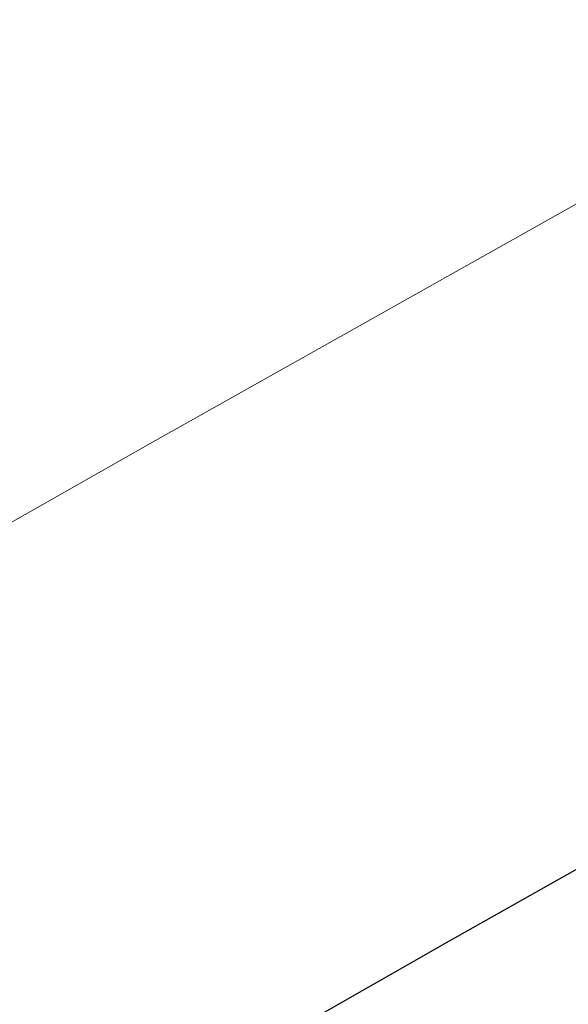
# Model space of a CAD drawing. Extents: x 1620613 to 1693141, y 557269 to 607790.
# Tile 161 of 256: x 1620820.941 to 1620821.561, y 607274.873 to 607275.986. Entities that reach past the tile are written whole.
import ezdxf

# ---------------------------------------------------------------- set-up
doc = ezdxf.new("R2010")
doc.units = 0
doc.header["$LTSCALE"] = 10
doc.header["$MEASUREMENT"] = 0
doc.linetypes.add('DGN Style 2', pattern=[7.346996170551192, 4.408197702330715, -2.938798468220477])
doc.linetypes.add('DGN Style 3', pattern=[10.28579463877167, 7.346996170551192, -2.938798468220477])
for name, color, linetype, lineweight in [('BD_X_Building', 241, 'Continuous', 0), ('DT_X_Contour_Major', 132, 'DGN Style 3', 30), ('DT_X_Contour_Minor', 136, 'DGN Style 3', 0), ('SV_X_Top_of_Bank', 97, 'DGN Style 2', 0)]:
    doc.layers.add(name, color=color, linetype=linetype, lineweight=lineweight)

# ---------------------------------------------------------------- blocks, each defined once
blk = doc.blocks.new('*U1004')
at = {"layer": 'DT_X_Contour_Major', "elevation": 1.400041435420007, "flags": 128}
blk.add_lwpolyline([(-21.93976150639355, 52.43080084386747), (-24.55939365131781, 50.56623233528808), (-25.07324931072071, 50.20075540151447), (-25.49211679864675, 49.90342538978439), (-25.81599611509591, 49.67424229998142), (-26.04488725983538, 49.51320613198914), (-26.5286127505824, 49.17463891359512), (-26.86069815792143, 48.89643813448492), (-27.49416026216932, 48.31576121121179), (-28.42899906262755, 47.43260814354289), (-29.66521455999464, 46.24697893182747), (-33.36362481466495, 42.68199950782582), (-34.63789799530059, 41.43113654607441), (-35.6869098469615, 40.35228222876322), (-36.51066036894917, 39.44543655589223), (-37.10914956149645, 38.71059952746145), (-39.37648935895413, 35.68271356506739), (-39.14461140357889, 34.72440318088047), (-39.11748551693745, 34.53703988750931), (-39.13548412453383, 34.38565445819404), (-39.19860722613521, 34.270246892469), (-39.30685482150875, 34.19081719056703), (-39.65568106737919, 34.02697513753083), (-39.80547600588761, 33.95399467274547), (-39.99324113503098, 33.85793481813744), (-40.21897645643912, 33.73879557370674), (-40.48268196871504, 33.59657693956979), (-41.23652359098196, 33.18655472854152), (-41.48677899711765, 33.04911515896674), (-41.67216399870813, 32.94431310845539), (-41.79267859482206, 32.87214857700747), (-41.8483227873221, 32.83262156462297), (-41.91021342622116, 32.77073289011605), (-41.93535763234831, 32.74787348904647), (-41.9643722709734, 32.72571179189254), (-41.99725734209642, 32.704247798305), (-42.03401284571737, 32.68348150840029), (-42.13718809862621, 32.62903500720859), (-42.17056614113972, 32.6109156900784), (-42.19331882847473, 32.59739261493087), (-42.20544616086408, 32.58846578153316), (-42.20694813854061, 32.58413519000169), (-42.19678627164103, 32.57871526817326), (-42.24759114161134, 32.55830200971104), (-42.40762715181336, 32.50112717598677), (-42.67689430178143, 32.40719076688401), (-43.05539259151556, 32.27649278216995), (-44.2103628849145, 31.87894938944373), (-44.59880446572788, 31.7446870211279), (-44.89790148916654, 31.64005746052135), (-45.107653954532, 31.5650607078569), (-45.22806186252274, 31.51969676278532), (-45.43002354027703, 31.43823665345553), (-45.49723870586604, 31.41096942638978), (-45.5474129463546, 31.39026282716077), (-45.58054626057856, 31.37611685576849), (-45.59663864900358, 31.36853151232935), (-45.61683045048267, 31.35705143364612), (-45.64332445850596, 31.34364673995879), (-45.70766263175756, 31.31204271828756), (-45.80984497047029, 31.26223936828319), (-45.94987147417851, 31.1942366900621), (-46.37373437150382, 30.98863044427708), (-46.60722330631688, 30.88066116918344), (-46.98979293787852, 30.71095802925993), (-47.52144326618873, 30.47952102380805), (-48.2021742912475, 30.18635015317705), (-50.21623128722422, 29.32224934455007), (-51.00338110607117, 28.98437580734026), (-51.85428781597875, 28.61883080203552), (-52.76895141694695, 28.22561432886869), (-53.7473719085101, 27.80472638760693), (-56.44150240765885, 26.64546325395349), (-57.53962421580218, 26.16893911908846), (-58.81339176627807, 25.60881406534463), (-60.26280505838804, 24.96508809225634), (-61.88786409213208, 24.23776120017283), (-66.45554917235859, 22.18675492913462), (-68.09062899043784, 21.45315311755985), (-69.57010463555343, 20.7906023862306), (-70.89397610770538, 20.1991027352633), (-72.06224340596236, 19.67865416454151), (-74.97015063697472, 18.38552608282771), (-76.15826667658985, 17.85616739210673), (-77.54168437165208, 17.23793738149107), (-79.12040372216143, 16.53083605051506), (-80.89442472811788, 15.73486339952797), (-85.88554961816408, 13.49377457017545), (-87.62136641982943, 12.71386338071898), (-89.0854731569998, 12.05494643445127), (-90.27786982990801, 11.51702373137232), (-91.19855643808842, 11.10009527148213), (-93.29144064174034, 10.1496117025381), (-94.07535680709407, 9.793956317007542), (-94.85744215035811, 9.439852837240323), (-95.6376966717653, 9.08730126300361), (-96.4161203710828, 8.736301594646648), (-98.48947580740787, 7.802371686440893), (-99.23885750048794, 7.464915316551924), (-99.93198600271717, 7.152993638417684), (-100.5688613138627, 6.866606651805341), (-101.1494834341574, 6.605754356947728), (-102.6228048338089, 5.94419449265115), (-103.1514858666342, 5.705517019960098), (-103.6325379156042, 5.485654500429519), (-104.065960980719, 5.284606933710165), (-104.4517550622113, 5.102374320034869), (-105.4170339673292, 4.641507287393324), (-105.7694686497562, 4.47372590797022), (-106.1028135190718, 4.316032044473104), (-106.4170685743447, 4.168425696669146), (-106.7122338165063, 4.030906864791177), (-107.4738880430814, 3.677640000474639), (-107.7785452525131, 3.536887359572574), (-108.1212762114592, 3.379579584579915), (-108.502080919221, 3.205716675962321), (-108.9209593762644, 3.015298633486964), (-110.0887335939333, 2.485443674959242), (-110.4712485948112, 2.312849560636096), (-110.7429629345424, 2.192458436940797), (-110.9038766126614, 2.124270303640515), (-110.9539896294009, 2.108285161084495), (-110.9398901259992, 2.13526210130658), (-110.9489432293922, 2.137609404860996), (-110.9866771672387, 2.124418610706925), (-111.0530919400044, 2.095689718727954), (-111.1481875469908, 2.05142272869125), (-111.4400169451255, 1.912659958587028), (-111.5377982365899, 1.866876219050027), (-111.612270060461, 1.833597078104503), (-111.6634324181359, 1.812822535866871), (-111.6912853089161, 1.804552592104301), (-111.7344803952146, 1.799172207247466), (-111.762095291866, 1.790682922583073), (-111.8125436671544, 1.769250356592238), (-111.885825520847, 1.734874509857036), (-111.9819408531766, 1.687555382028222), (-112.2686930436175, 1.544113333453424), (-112.3985299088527, 1.479032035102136), (-112.5729763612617, 1.391369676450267), (-112.7920324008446, 1.281126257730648), (-113.0556980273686, 1.148301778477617), (-114.3902266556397, 0.4757650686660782), (-114.7635977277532, -0.3447833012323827), (-114.8748791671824, -0.5615521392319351), (-115.048707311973, -0.8601950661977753), (-115.2850821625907, -1.240712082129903), (-115.5840037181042, -1.703103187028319), (-116.4645234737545, -3.045311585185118), (-116.8413496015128, -3.571592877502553), (-117.3114381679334, -4.14378045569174), (-117.8747891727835, -4.761874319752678), (-118.5314026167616, -5.425874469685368), (-120.4067217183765, -7.257749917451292), (-121.1277644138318, -7.920910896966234), (-121.8844031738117, -8.536487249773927), (-122.6766379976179, -9.104478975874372), (-123.5044688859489, -9.624886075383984), (-125.7594793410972, -10.94919217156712), (-126.6775372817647, -11.49014861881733), (-127.7404532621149, -12.11978838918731), (-128.9482272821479, -12.83811148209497), (-130.3008593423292, -13.64511789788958), (-134.101022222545, -15.91537943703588), (-135.3573783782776, -16.66637514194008), (-136.276324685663, -17.21666610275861), (-136.8578611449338, -17.56625231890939), (-137.1019877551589, -17.71513379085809), (-137.5155896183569, -17.98126051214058), (-138.0021783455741, -18.29434967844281), (-139.7976898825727, -19.44964814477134), (-142.9226688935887, -21.46037510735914), (-144.2252609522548, -22.26990701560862), (-145.7893028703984, -23.19045751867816), (-147.6147946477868, -24.22202661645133), (-149.7017362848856, -25.36461430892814), (-155.6155137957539, -28.55953961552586), (-157.5561379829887, -29.60797401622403), (-158.9426774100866, -30.35708323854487), (-159.7751320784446, -30.80686728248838), (-160.0535019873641, -30.95732614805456), (-160.0570420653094, -30.95944955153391), (-160.0854222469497, -30.97484128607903), (-160.1679077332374, -31.01942393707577), (-160.3044985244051, -31.09319750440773), (-161.5113554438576, -31.74477505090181), (-161.6256752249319, -31.79949204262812), (-161.6474569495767, -31.80970840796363), (-161.6638079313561, -31.81690736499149), (-161.6747281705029, -31.82108891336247), (-161.6802176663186, -31.8222530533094), (-161.6876153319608, -31.82133421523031), (-161.9299380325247, -31.95611541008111), (-162.6513578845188, -32.3611481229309), (-163.8518748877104, -33.03643235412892), (-165.5314890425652, -33.98196810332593), (-170.6492563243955, -36.86373212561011), (-172.5723847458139, -37.9128201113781), (-174.5034445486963, -38.89876105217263), (-176.4424357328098, -39.82155494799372), (-178.3893582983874, -40.68120179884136), (-183.5917269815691, -42.88939734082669), (-185.3273554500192, -43.62527062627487), (-186.6324643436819, -44.17674382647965), (-187.5070536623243, -44.54381694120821), (-187.9511234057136, -44.72648997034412), (-188.5612832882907, -44.96775126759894), (-188.7629008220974, -45.04776677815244), (-188.9101335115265, -45.10686733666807), (-189.0029813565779, -45.1450529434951), (-189.0414443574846, -45.16232359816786), (-189.0714992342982, -45.18049207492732), (-189.63210551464, -45.52159093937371), (-190.315957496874, -45.93774475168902), (-191.2688420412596, -46.51763481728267), (-196.3433792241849, -49.60583971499), (-202.8910931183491, -52.39049943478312), (-204.1230099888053, -52.91439581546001), (-205.0125975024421, -53.29265936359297), (-205.5598556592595, -53.52529007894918), (-205.7647844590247, -53.61228796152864), (-205.9841149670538, -53.70441025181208), (-206.304465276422, -53.83896245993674), (-207.5183382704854, -54.3488083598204), (-209.6463221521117, -55.24259532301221), (-210.5580805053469, -55.61734610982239), (-211.697367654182, -56.07125824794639), (-213.0641835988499, -56.60433173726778), (-214.6585283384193, -57.21656657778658), (-219.2134860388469, -58.95474128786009), (-220.7191495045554, -59.52947263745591), (-221.8199216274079, -59.95003565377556), (-222.5158024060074, -60.21643033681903), (-222.806791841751, -60.32865668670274), (-223.0429085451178, -60.42236917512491), (-223.366670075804, -60.54776194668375), (-224.1608671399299, -60.85365589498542), (-225.4254997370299, -61.34005101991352), (-227.1605678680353, -62.00694732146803), (-232.4146635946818, -64.02600569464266), (-234.3447776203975, -64.77087480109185), (-236.194547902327, -65.49118834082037), (-237.9639744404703, -66.18694631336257), (-239.6530572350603, -66.85814871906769), (-244.0501530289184, -68.61528104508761), (-245.5468302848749, -69.21262640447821), (-246.7390402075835, -69.6868132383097), (-247.6267827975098, -70.03784154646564), (-248.2100580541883, -70.26571132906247), (-249.3595022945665, -70.70915271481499), (-249.8617549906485, -70.88904846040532), (-250.5064298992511, -71.09615465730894), (-251.2935270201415, -71.33047130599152), (-252.2230463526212, -71.59199840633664), (-254.8916608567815, -72.32568460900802), (-255.9925903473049, -72.5987218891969), (-257.2939179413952, -72.8675690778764), (-258.7956436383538, -73.13222617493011), (-260.4977674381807, -73.39269318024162), (-265.3039617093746, -74.08168507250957), (-266.1266109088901, -74.56554924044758), (-264.9899128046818, -75.5003978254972), (-261.8938673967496, -76.8862308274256), (-256.8384746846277, -78.72304824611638), (-240.7449643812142, -84.22254058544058), (-235.4237471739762, -86.00029451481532), (-231.5302282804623, -87.20893704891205), (-229.0644077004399, -87.84846818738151), (-228.0262854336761, -87.91888793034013), (-227.1615571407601, -87.34785871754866), (-226.6587336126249, -87.28293034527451), (-225.7988092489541, -87.5164171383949), (-224.581784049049, -88.04831909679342), (-223.0076580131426, -88.87863622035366), (-218.3338541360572, -91.49070210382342), (-216.7270128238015, -92.33611458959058), (-215.4118417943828, -92.91330263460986), (-214.3883410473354, -93.22226623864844), (-213.6565105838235, -93.26300540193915), (-212.0938563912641, -93.0140105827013), (-211.4662516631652, -92.86694058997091), (-210.755428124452, -92.61247672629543), (-209.9613857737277, -92.25061899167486), (-209.0841246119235, -91.78136738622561), (-206.6338030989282, -90.38683794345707), (-205.8058606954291, -89.91874913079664), (-205.159774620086, -89.56037977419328), (-204.6955448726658, -89.31172987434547), (-204.4131714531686, -89.17279943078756), (-203.9026507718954, -88.9486108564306), (-203.5535843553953, -88.8066317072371), (-202.8892756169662, -88.54883569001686), (-201.9097245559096, -88.17522280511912), (-200.6149311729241, -87.68579305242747), (-196.7418257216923, -86.22622455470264), (-195.355017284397, -85.68387052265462), (-194.0994210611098, -85.15148479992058), (-192.9750370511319, -84.62906738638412), (-191.9818652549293, -84.11661828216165), (-189.5083567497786, -82.76337841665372), (-188.5476012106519, -82.26692584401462), (-187.5204659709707, -81.79249802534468), (-186.4269510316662, -81.34009496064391), (-185.2670563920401, -80.90971665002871), (-182.085497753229, -79.79140749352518), (-181.0110235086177, -79.41236451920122), (-180.1737697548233, -79.11396746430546), (-179.5737364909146, -78.89621632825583), (-179.21092371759, -78.759111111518), (-178.5597169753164, -78.50102509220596), (-178.274725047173, -78.3896349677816), (-177.9081543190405, -78.24902910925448), (-177.4600047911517, -78.07920751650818), (-176.9302764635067, -77.88017018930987), (-175.408895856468, -77.31044967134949), (-174.5538751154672, -76.98286888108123), (-173.1298483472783, -76.42741689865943), (-171.1368155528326, -75.64409372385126), (-168.5747767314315, -74.63289935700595), (-160.9839985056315, -71.63255278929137), (-158.4766794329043, -70.64185147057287), (-156.6478058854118, -69.92000744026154), (-155.4973778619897, -69.46702069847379), (-155.0253953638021, -69.28289124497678), (-154.6713694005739, -69.15035575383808), (-154.5121142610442, -69.0797579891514), (-154.2998683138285, -68.96736631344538), (-154.0346315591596, -68.81318072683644), (-153.7164039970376, -68.61720122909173), (-152.7971427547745, -68.0388640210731), (-152.4399201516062, -67.82467224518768), (-152.0576982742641, -67.61584982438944), (-151.6504771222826, -67.41239675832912), (-151.2182566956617, -67.21431304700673), (-150.0323365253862, -66.69324895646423), (-149.3015528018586, -66.38509097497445), (-147.9986417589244, -65.85141509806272), (-146.1236033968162, -65.09222132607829), (-143.6764377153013, -64.10750965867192), (-136.3878261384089, -61.18092135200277), (-133.9313332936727, -60.20287306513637), (-132.028313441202, -59.46366943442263), (-130.6787665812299, -58.96331045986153), (-129.8826927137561, -58.70179614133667), (-128.497793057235, -58.32288416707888), (-128.0267585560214, -58.18077637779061), (-127.6523297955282, -58.03863699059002), (-127.3745067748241, -57.89646600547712), (-127.1932894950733, -57.75426342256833), (-126.5730222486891, -57.09057764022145), (-125.4518074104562, -56.28434362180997), (-125.2397673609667, -56.13298969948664), (-125.0841678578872, -56.02445679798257), (-124.9850089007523, -55.95874491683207), (-124.9422904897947, -55.93585405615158), (-124.9036287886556, -55.93190645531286), (-124.8623317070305, -55.92013990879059), (-124.7674367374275, -55.88780096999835), (-124.6189438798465, -55.83488963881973), (-124.4168531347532, -55.76140591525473), (-123.8064806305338, -55.53801946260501), (-123.6182173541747, -55.46776073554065), (-123.5112069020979, -55.42452439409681), (-123.4854492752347, -55.40831043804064), (-123.5409444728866, -55.41911886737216), (-123.7972687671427, -55.48397119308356), (-123.8427438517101, -55.48782075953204), (-123.786925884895, -55.45073021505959), (-123.6298148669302, -55.37269955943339), (-123.3714107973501, -55.25372879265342), (-122.5472758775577, -54.88188659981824), (-122.2488896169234, -54.74987128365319), (-121.971832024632, -54.6327069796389), (-121.7161031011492, -54.53039368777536), (-121.4817028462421, -54.44293140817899), (-120.8850737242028, -54.22950001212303), (-120.6556228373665, -54.14126993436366), (-120.414742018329, -54.03665324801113), (-120.1624312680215, -53.91564995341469), (-119.8986905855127, -53.77826005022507), (-119.1801421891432, -53.3900381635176), (-118.9409370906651, -53.26113986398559), (-118.7622330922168, -53.16561138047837), (-118.6440301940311, -53.10345271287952), (-118.5863283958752, -53.07466386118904), (-118.5131250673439, -53.04238667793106), (-118.4701447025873, -53.02354976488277), (-118.3961061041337, -52.99124691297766), (-118.2910092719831, -52.94547812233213), (-117.7503630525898, -52.71032952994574), (-117.6174472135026, -52.65230406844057), (-117.522068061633, -52.61016308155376), (-117.4642255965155, -52.58390656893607), (-117.4439198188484, -52.57353453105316), (-117.4398199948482, -52.56705506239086), (-117.3827222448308, -52.54133328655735), (-117.2145038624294, -52.46902756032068), (-116.9351648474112, -52.35013788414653), (-116.5447051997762, -52.18466425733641), (-115.3553186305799, -51.68128931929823), (-114.8990938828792, -51.48572081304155), (-114.4224595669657, -51.27654649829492), (-113.9254156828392, -51.0537663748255), (-113.4079622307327, -50.81738044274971), (-112.0008735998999, -50.16887687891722), (-111.4547230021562, -49.91842484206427), (-110.8715876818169, -49.65344640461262), (-110.2514676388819, -49.37394156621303), (-109.5943628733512, -49.07991032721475), (-107.7927705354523, -48.27645848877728), (-107.090655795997, -47.96398079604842), (-106.3355058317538, -47.62913659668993), (-105.5273206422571, -47.27192589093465), (-104.6661002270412, -46.89234867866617), (-102.2987988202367, -45.85032077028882), (-101.2714422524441, -45.39665554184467), (-99.96484860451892, -44.81718078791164), (-98.37901787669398, -44.11189650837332), (-96.51395006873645, -43.28080270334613), (-91.16811980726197, -40.89680652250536), (-89.26102584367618, -40.0453804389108), (-87.54911664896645, -39.27909932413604), (-86.0323922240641, -38.59796317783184), (-84.71085256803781, -38.00197200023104), (-81.44699317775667, -36.52618881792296), (-80.293932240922, -36.00492454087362), (-79.28264397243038, -35.54796909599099), (-78.41312837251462, -35.1553224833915), (-77.68538544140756, -34.82698470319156), (-75.93376785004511, -34.03716239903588), (-75.10988197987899, -33.6668916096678), (-73.95193756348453, -33.14844596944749), (-72.45993460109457, -32.48182547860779), (-70.63387309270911, -31.66703013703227), (-65.31896434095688, -29.29667609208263), (-63.50355186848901, -28.48642948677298), (-62.04349601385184, -27.83345520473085), (-60.93879677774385, -27.33775324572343), (-60.18945415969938, -26.99932360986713), (-58.66501600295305, -26.30654101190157), (-58.14795203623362, -26.07113343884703), (-57.74008875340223, -25.88449766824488), (-57.44142615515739, -25.74663369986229), (-57.25196424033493, -25.65754153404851), (-56.89233338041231, -25.48499149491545), (-56.73431448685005, -25.40837477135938), (-56.52998095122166, -25.30793713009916), (-56.27933277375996, -25.18367857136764), (-55.98236995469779, -25.03559909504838), (-55.12871624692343, -24.60895926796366), (-54.8021015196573, -24.44762802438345), (-54.46249761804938, -24.28361416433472), (-54.10990454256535, -24.11691768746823), (-53.74432229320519, -23.94753859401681), (-52.75211739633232, -23.49228418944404), (-52.42637755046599, -23.34355442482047), (-52.19331168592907, -23.2388059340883), (-52.05291980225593, -23.17803871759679), (-52.00520189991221, -23.1612527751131), (-52.00151946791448, -23.17513196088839), (-51.98305213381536, -23.17130073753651), (-51.93041195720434, -23.14939767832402), (-51.84359893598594, -23.10942278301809), (-51.7226130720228, -23.05137605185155), (-51.35442030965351, -22.87248898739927), (-51.18149440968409, -22.78856505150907), (-50.93886128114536, -22.67095854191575), (-50.62652092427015, -22.51966945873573), (-50.24447333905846, -22.3346978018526), (-49.13273680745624, -21.79652995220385), (-48.77037147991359, -21.6214448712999), (-48.51707789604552, -21.49981551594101), (-48.37285605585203, -21.43164188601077), (-48.33770595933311, -21.41692398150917), (-48.38940136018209, -21.44895053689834), (-48.3976456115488, -21.45544617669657), (-48.38360681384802, -21.4509131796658), (-48.34728496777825, -21.43535154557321), (-48.28868007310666, -21.40876127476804), (-48.10268962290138, -21.32314903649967), (-48.03213329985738, -21.30118519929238), (-47.95995716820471, -21.29950286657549), (-47.88616122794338, -21.31810203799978), (-47.81074547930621, -21.35698271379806), (-47.45502576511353, -21.58574937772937), (-45.55152152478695, -20.24910547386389), (-45.08505867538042, -19.82915585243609), (-44.50145765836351, -19.14215437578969), (-43.80071847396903, -18.18810104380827), (-42.98284112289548, -16.96699585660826), (-40.64565062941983, -13.35464621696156), (-39.77070517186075, -12.12359074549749), (-38.89876166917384, -11.13968656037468), (-38.02982012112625, -10.40293366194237), (-37.16388052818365, -9.913332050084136), (-34.85871088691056, -8.937262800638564), (-34.08547835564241, -8.609855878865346), (-32.86025377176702, -8.091063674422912), (-32.50081392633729, -7.93886742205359), (-32.09393456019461, -7.67333186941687), (-31.14287634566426, -6.990872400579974), (-29.6476392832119, -5.891489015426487), (-27.60822337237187, -4.375181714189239), (-21.44420914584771, 0.2242029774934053), (-19.34036521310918, 1.7820458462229), (-17.65184408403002, 3.006035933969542), (-16.37864575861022, 3.896173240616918), (-15.52077023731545, 4.452457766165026), (-13.78686591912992, 5.490746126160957), (-13.19183777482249, 5.851244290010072), (-12.70718158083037, 6.154022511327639), (-12.33289733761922, 6.399080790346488), (-12.06898504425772, 6.586419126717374), (-11.51238152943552, 7.009028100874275), (-11.05634449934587, 7.306734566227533), (-10.10568604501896, 7.882897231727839), (-8.660406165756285, 8.737516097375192), (-6.720504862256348, 9.870591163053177), (-0.887939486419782, 13.26339960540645), (1.074877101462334, 14.40601187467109), (2.588902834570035, 15.28924235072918), (3.654137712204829, 15.91309103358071), (4.270581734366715, 16.27755792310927), (5.316044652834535, 16.90362723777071), (5.960527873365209, 17.29922631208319), (7.109880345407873, 18.01647154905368), (8.76410206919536, 19.05536294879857), (10.9231930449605, 20.41590051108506), (22.17697918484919, 27.51558351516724), (22.45916810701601, 27.57716344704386), (22.5727155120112, 27.45159017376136), (22.79241961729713, 27.04847895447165), (23.11828042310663, 26.36782978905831), (23.55029792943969, 25.40964267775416), (25.8140785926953, 20.2905142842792)], dxfattribs=at)
at = {"layer": 'DT_X_Contour_Minor', "transparency": 33554559, "elevation": 1.00004144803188, "flags": 128}
blk.add_lwpolyline([(-19.69856338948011, 52.66703538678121), (-22.97917621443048, 50.33200244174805), (-23.62268697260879, 49.87430905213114), (-24.14724232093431, 49.50195728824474), (-24.55284226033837, 49.21494715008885), (-24.83948679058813, 49.01327863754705), (-25.44526499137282, 48.58928477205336), (-25.8611415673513, 48.24088889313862), (-26.65443764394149, 47.51369665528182), (-27.82515322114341, 46.40770805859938), (-29.37328829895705, 44.92292310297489), (-34.00487450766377, 40.45843474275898), (-35.55615833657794, 38.95139871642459), (-36.73632016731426, 37.77865690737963), (-37.54535999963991, 36.94020931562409), (-37.98327783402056, 36.43605594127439), (-39.16094306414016, 34.86336003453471), (-39.04050473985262, 34.36560984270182), (-39.02641544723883, 34.2682926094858), (-39.03576399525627, 34.18966242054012), (-39.06855038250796, 34.12971927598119), (-39.12477461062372, 34.0884631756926), (-39.30595633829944, 34.00336296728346), (-39.40387001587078, 33.95451880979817), (-39.56172475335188, 33.87181149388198), (-39.77952055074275, 33.75524101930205), (-40.05725740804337, 33.6048073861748), (-41.49322521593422, 32.82376972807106), (-41.86682246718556, 32.51977822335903), (-41.94894109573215, 32.46183777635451), (-42.03518387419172, 32.41829850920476), (-42.12555080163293, 32.3891604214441), (-42.22004187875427, 32.37442351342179), (-42.67062325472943, 32.33925402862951), (-44.52491818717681, 31.70100150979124), (-44.87782919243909, 31.57921938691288), (-45.14186437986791, 31.48740981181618), (-45.31702374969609, 31.42557278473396), (-45.40330730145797, 31.39370830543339), (-45.51489568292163, 31.34869975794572), (-45.55203357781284, 31.33363400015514), (-45.57975597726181, 31.3221931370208), (-45.59806288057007, 31.31437716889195), (-45.60695428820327, 31.31018609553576), (-45.61811071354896, 31.30384309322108), (-45.63274925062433, 31.29643669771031), (-45.6682975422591, 31.2789747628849), (-45.72475558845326, 31.25145728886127), (-45.80212338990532, 31.21388427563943), (-46.03631719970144, 31.10028218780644), (-46.21665420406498, 31.01860475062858), (-46.58201985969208, 30.85877400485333), (-47.13241416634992, 30.62078995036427), (-47.86783712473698, 30.30465258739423), (-50.07566988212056, 29.35741520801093), (-50.93855268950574, 28.98703429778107), (-51.87132654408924, 28.58631960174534), (-52.87399144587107, 28.15527112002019), (-53.94654739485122, 27.69388885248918), (-56.89988465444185, 26.42309109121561), (-58.06257946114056, 25.91916534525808), (-59.33566093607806, 25.36048642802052), (-60.71912907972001, 24.74705433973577), (-62.21298389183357, 24.07886908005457), (-66.34377894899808, 22.22403749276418), (-67.84851839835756, 21.54901817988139), (-69.2646404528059, 20.915083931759), (-70.59214511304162, 20.32223474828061), (-71.83103237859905, 19.77047062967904), (-75.01657522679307, 18.35387973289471), (-76.27740395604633, 17.79226561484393), (-77.67073300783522, 17.16986643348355), (-79.19656238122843, 16.48668218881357), (-80.85489207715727, 15.74271288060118), (-85.45377169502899, 13.67774797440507), (-87.07017853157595, 12.95140588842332), (-88.4702393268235, 12.32110330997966), (-89.65395408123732, 11.78684023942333), (-90.62132279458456, 11.34861667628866), (-92.9125113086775, 10.30807318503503), (-93.7707048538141, 9.91871885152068), (-94.62689410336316, 9.531063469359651), (-95.48107905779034, 9.145107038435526), (-96.33325971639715, 8.76084955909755), (-98.60306907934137, 7.738428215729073), (-99.40987567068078, 7.375095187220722), (-100.1279384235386, 7.051912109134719), (-100.7572573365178, 6.768878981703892), (-101.2978324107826, 6.525995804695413), (-102.6210408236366, 5.93184059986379), (-103.1047424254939, 5.713238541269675), (-103.5634409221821, 5.503048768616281), (-103.9971363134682, 5.301271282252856), (-104.4058285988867, 5.107906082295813), (-105.4623372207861, 4.603481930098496), (-105.8398135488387, 4.423677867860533), (-106.1798610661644, 4.26258379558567), (-106.4824797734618, 4.120199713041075), (-106.747669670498, 3.996525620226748), (-107.4049376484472, 3.691674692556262), (-107.6804949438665, 3.564470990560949), (-108.0142158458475, 3.411498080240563), (-108.406100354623, 3.232755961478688), (-108.8561484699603, 3.028244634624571), (-110.1338282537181, 2.448522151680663), (-110.552566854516, 2.259257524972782), (-110.8505228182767, 2.126255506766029), (-111.0276961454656, 2.049516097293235), (-111.08408683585, 2.029039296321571), (-111.0734184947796, 2.049451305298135), (-111.080268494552, 2.051227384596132), (-111.1088197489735, 2.041246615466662), (-111.1590722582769, 2.01950899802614), (-111.2310260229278, 1.986014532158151), (-111.4518377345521, 1.881020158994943), (-111.5258236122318, 1.846378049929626), (-111.582172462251, 1.821197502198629), (-111.6208842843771, 1.805478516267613), (-111.6419590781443, 1.799221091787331), (-111.6746424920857, 1.795150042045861), (-111.6955372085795, 1.788726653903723), (-111.7337087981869, 1.772509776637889), (-111.7891572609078, 1.746499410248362), (-111.8618825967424, 1.710695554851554), (-112.0788526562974, 1.602160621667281), (-112.1770932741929, 1.55291708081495), (-112.3090875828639, 1.486587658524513), (-112.4748355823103, 1.403172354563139), (-112.6743372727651, 1.302671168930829), (-113.6841037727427, 0.7937985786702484), (-115.0783100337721, -2.270214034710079), (-115.3522554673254, -2.863819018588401), (-115.5765747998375, -3.331485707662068), (-115.7512680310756, -3.67321410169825), (-115.8763351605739, -3.88900420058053), (-116.1436793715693, -4.296526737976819), (-116.3361288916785, -4.53254616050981), (-116.712969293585, -4.934962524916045), (-117.2742005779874, -5.503775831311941), (-118.0198227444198, -6.238986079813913), (-120.2540030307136, -8.421409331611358), (-121.0628229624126, -9.181990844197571), (-121.8136475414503, -9.82691794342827), (-122.5064767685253, -10.35619062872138), (-123.1413106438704, -10.76980890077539), (-124.7568738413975, -11.71858507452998), (-125.4910743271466, -12.1518302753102), (-126.4820033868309, -12.73998374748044), (-127.7296610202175, -13.48304549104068), (-129.2340472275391, -14.38101550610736), (-133.5880485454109, -16.98214657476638), (-135.0237390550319, -17.84016853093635), (-136.0653095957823, -18.46338609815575), (-136.7127601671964, -18.85179927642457), (-136.9660907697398, -19.0054080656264), (-137.1161457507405, -19.10195898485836), (-137.6377050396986, -19.43754950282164), (-141.3087850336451, -21.79965801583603), (-142.3010540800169, -22.41467155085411), (-143.5292477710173, -23.13458965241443), (-144.9933661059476, -23.95941232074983), (-146.6934090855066, -24.88913955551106), (-155.1774338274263, -29.47264397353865), (-158.1466348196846, -30.92030429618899), (-158.713309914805, -31.19579288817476), (-159.1408204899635, -31.40183281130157), (-159.4291665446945, -31.53842406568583), (-159.5783480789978, -31.60556665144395), (-159.7906128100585, -31.69201532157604), (-159.8883121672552, -31.73380688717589), (-160.0222116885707, -31.79434508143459), (-160.1923113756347, -31.87362990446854), (-160.3986112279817, -31.97166135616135), (-160.9970110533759, -32.25807406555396), (-161.2066706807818, -32.35040008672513), (-161.3868496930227, -32.41256861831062), (-161.5375480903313, -32.44457966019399), (-161.6587658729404, -32.44643321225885), (-161.9427058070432, -32.41116603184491), (-162.2622683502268, -32.52707462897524), (-163.0080010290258, -32.90125080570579), (-164.1799038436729, -33.53369456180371), (-165.7779767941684, -34.42440589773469), (-170.6077315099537, -37.14399289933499), (-172.4226320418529, -38.13404136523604), (-174.2450176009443, -39.06449651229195), (-176.0748881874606, -39.93535834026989), (-177.9122438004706, -40.74662684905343), (-182.8218388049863, -42.83055178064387), (-184.4818742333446, -43.53374406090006), (-185.779784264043, -44.08037720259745), (-186.7155688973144, -44.47045120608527), (-187.2892281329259, -44.70396607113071), (-188.3361522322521, -45.11792686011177), (-188.6820914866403, -45.25521901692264), (-188.9347161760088, -45.35662489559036), (-189.0940263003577, -45.42214449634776), (-189.1600218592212, -45.451777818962), (-189.2115905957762, -45.4829516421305), (-189.4617345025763, -45.63511273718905), (-190.1734896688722, -46.0682156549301), (-191.3468560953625, -46.78226039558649), (-201.688822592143, -53.07604850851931), (-205.38679917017, -54.64874049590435), (-205.8096564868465, -54.82854462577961), (-206.0697906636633, -54.93912351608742), (-206.167201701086, -54.98047716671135), (-206.2714584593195, -55.02426665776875), (-208.0122552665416, -55.75542891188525), (-208.5894353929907, -55.98843138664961), (-209.5623374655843, -56.36879869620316), (-210.9309614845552, -56.89653084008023), (-212.695307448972, -57.57162781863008), (-217.9278592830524, -59.56837287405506), (-219.6532586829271, -60.22691584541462), (-220.9050430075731, -60.70498596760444), (-221.6832122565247, -61.00258324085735), (-221.9877664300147, -61.11970766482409), (-222.1684241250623, -61.19140899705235), (-222.5113793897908, -61.32394815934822), (-223.404751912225, -61.66778964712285), (-224.8485416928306, -62.22293346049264), (-226.8427487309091, -62.98937959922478), (-232.8945238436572, -65.31497240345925), (-235.0483319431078, -66.14522009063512), (-236.9709249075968, -66.89176854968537), (-238.6623027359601, -67.5546177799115), (-240.1224654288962, -68.13376778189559), (-243.7079457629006, -69.56656881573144), (-244.9504880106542, -70.0621904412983), (-245.9890045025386, -70.47445454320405), (-246.8234952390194, -70.80336112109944), (-247.453960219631, -71.0489101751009), (-248.8631658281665, -71.59256428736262), (-249.4288484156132, -71.79934764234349), (-250.068991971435, -72.0119571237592), (-250.7835964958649, -72.23039273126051), (-251.57266198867, -72.45465446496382), (-253.7761179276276, -73.0604539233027), (-254.6851475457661, -73.28589885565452), (-255.7596444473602, -73.50788405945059), (-256.9996086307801, -73.72640953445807), (-258.4050400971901, -73.94147528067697), (-262.3734803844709, -74.51037096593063), (-263.0527359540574, -74.90989415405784), (-262.1141724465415, -75.68179195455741), (-259.5577898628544, -76.8260643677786), (-255.3835882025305, -78.34271139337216), (-242.0952916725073, -82.8836029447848), (-237.6840457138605, -84.33988916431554), (-234.4165302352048, -85.3030791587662), (-232.2927452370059, -85.77317292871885), (-231.3126907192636, -85.75017047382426), (-230.2241859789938, -85.03136896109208), (-229.5912405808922, -84.9496382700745), (-228.508782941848, -85.24354733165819), (-226.9768130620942, -85.91309614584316), (-224.995330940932, -86.95828471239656), (-219.112028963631, -90.24630722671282), (-217.1124980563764, -91.31418354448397), (-215.5263818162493, -92.05179561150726), (-214.3536802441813, -92.45914342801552), (-213.5943933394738, -92.53622699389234), (-212.1208478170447, -92.30143083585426), (-211.5290315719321, -92.16274735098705), (-210.858741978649, -91.92279401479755), (-210.1099790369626, -91.58157082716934), (-209.28274274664, -91.13907778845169), (-206.9721481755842, -89.82406988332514), (-206.1693524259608, -89.3729833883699), (-205.4939111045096, -89.0059798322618), (-204.9458242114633, -88.72305921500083), (-204.5250917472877, -88.52422153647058), (-203.5729444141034, -88.10609831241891), (-203.0896583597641, -87.90451251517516), (-202.3539106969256, -87.61334754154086), (-201.3657014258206, -87.2326033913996), (-200.1250305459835, -86.76228006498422), (-196.4799593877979, -85.38864562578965), (-195.1748011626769, -84.87822341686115), (-193.9931298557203, -84.3771826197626), (-192.9349454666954, -83.88552323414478), (-192.0002479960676, -83.40324526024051), (-189.6723706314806, -82.12967921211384), (-188.7681808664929, -81.66245595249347), (-187.8015195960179, -81.21596070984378), (-186.7723868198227, -80.79019348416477), (-185.6807825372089, -80.38515427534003), (-182.6865424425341, -79.33268707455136), (-181.6753293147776, -78.97596076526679), (-180.8873700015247, -78.69513223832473), (-180.3226645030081, -78.49020149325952), (-179.9812128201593, -78.36116853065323), (-179.3683467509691, -78.11827767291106), (-179.0742228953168, -78.00374266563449), (-178.6515008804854, -77.84230578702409), (-178.1001807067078, -77.63396703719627), (-177.4202623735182, -77.37872641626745), (-175.4356826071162, -76.63554893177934), (-174.4497595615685, -76.25938664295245), (-172.9804252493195, -75.68828288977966), (-171.0276796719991, -74.92223767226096), (-168.5915228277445, -73.96125099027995), (-161.4505562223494, -71.13869788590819), (-159.0869534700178, -70.20488320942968), (-157.3518701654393, -69.52035400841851), (-156.2453063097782, -69.08511028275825), (-155.7672619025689, -68.89915203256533), (-155.3305027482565, -68.73564399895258), (-155.1340308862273, -68.64854807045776), (-154.8721846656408, -68.50989130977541), (-154.5449640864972, -68.31967371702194), (-154.1523691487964, -68.07789529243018), (-153.0182835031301, -67.36440505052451), (-152.5775806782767, -67.10015827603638), (-152.1060364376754, -66.84253563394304), (-151.6036507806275, -66.5915371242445), (-151.0704237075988, -66.34716274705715), (-149.6073629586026, -65.7043299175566), (-148.8065406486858, -65.3646077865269), (-147.5013692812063, -64.82756601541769), (-145.6918488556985, -64.09320460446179), (-143.3779793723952, -63.16152355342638), (-136.5351953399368, -60.41394789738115), (-134.2126801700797, -59.4912702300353), (-132.377222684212, -58.78391897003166), (-131.0288228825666, -58.29189411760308), (-130.1674807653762, -58.01519567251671), (-128.5199786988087, -57.56443502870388), (-127.9697858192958, -57.40625049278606), (-127.5548337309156, -57.26976736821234), (-127.275122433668, -57.15498565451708), (-127.1306519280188, -57.06190535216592), (-126.7720180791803, -56.67816723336), (-126.1237401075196, -56.21200879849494), (-125.9842667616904, -56.12277422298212), (-125.843680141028, -56.05485268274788), (-125.7019802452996, -56.00824417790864), (-125.5591670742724, -55.98294870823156), (-125.1768475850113, -55.94391150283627), (-125.0332902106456, -55.9244748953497), (-124.8893577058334, -55.89544297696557), (-124.7450500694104, -55.85681574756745), (-124.6003673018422, -55.80859320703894), (-124.2140464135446, -55.66720601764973), (-124.0948896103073, -55.62273741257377), (-124.0271598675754, -55.59537198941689), (-124.0108571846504, -55.58510974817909), (-124.0459815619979, -55.59195068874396), (-124.2082159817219, -55.63299743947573), (-124.2072954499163, -55.62203224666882), (-124.0828580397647, -55.5583516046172), (-123.8349037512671, -55.44195551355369), (-123.4634325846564, -55.27284397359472), (-122.3081536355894, -54.75159260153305), (-121.9045513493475, -54.57178320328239), (-121.5602037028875, -54.42329353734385), (-121.2751106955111, -54.30612360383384), (-121.0492723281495, -54.22027340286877), (-120.5260428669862, -54.03309917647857), (-120.3248199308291, -53.95572350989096), (-120.1135732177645, -53.86397717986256), (-119.8923027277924, -53.75786018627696), (-119.6610084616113, -53.63737252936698), (-119.0308587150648, -53.29691122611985), (-118.8210815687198, -53.18387050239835), (-118.6643624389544, -53.10009430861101), (-118.5607013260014, -53.04558264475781), (-118.5100982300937, -53.02033551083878), (-118.445900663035, -52.99202919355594), (-118.4082079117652, -52.9755096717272), (-118.3432778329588, -52.94718084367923), (-118.2511104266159, -52.90704270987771), (-117.7769766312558, -52.70082302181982), (-117.6604126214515, -52.64993608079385), (-117.5767673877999, -52.61297944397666), (-117.5260409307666, -52.58995311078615), (-117.5082332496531, -52.58085708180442), (-117.5046378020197, -52.57517474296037), (-117.4425207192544, -52.54752018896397), (-117.2588660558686, -52.46881828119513), (-116.9536738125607, -52.33906901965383), (-116.5269439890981, -52.15827240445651), (-115.2269476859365, -51.60808495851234), (-114.7389264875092, -51.39922886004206), (-114.2498601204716, -51.18530114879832), (-113.759748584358, -50.96630182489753), (-113.2685918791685, -50.74223088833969), (-111.95744710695, -50.13794624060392), (-111.4485363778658, -49.90457154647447), (-110.9051627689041, -49.65766094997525), (-110.327326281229, -49.39721445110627), (-109.7150269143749, -49.12323204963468), (-108.0362780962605, -48.37456444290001), (-107.3639307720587, -48.07542310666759), (-106.6059504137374, -47.73949980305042), (-105.7623370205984, -47.3667945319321), (-104.833090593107, -46.95730729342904), (-102.2409227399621, -45.8162987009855), (-101.1565342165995, -45.33762621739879), (-99.84749453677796, -44.75736521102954), (-98.31380370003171, -44.07551568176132), (-96.55546170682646, -43.29207762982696), (-91.56701484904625, -41.06745812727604), (-89.76278223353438, -40.26181413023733), (-88.09141953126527, -39.51334676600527), (-86.5529267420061, -38.82205603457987), (-85.14730386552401, -38.18794193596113), (-81.57613607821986, -36.57320651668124), (-80.31450878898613, -36.00286264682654), (-79.20800276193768, -35.5028826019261), (-78.25661799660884, -35.07326638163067), (-77.46035449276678, -34.7140139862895), (-75.54381349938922, -33.84982603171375), (-74.6826008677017, -33.4626414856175), (-73.53636871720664, -32.9492288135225), (-72.10511704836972, -32.3095880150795), (-70.38884586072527, -31.54371909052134), (-65.43209666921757, -29.33309779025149), (-63.72753570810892, -28.57223248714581), (-62.33141471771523, -27.94760255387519), (-61.24373369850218, -27.45920798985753), (-60.4644926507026, -27.1070487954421), (-58.797769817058, -26.34960476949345), (-58.23244526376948, -26.09222523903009), (-57.78651372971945, -25.88816966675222), (-57.45997521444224, -25.73743805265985), (-57.25282971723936, -25.64003039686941), (-56.85963241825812, -25.45137525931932), (-56.69481242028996, -25.37157956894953), (-56.49525040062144, -25.27368385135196), (-56.26094635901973, -25.15768810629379), (-55.99190029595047, -25.02359233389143), (-55.22812143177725, -24.64187023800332), (-54.92668235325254, -24.49329798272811), (-54.59519926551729, -24.3338727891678), (-54.23367216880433, -24.16359465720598), (-53.84210106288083, -23.98246358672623), (-52.75785276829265, -23.48497681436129), (-52.40194051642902, -23.32227899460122), (-52.14738998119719, -23.20730061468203), (-51.99420116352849, -23.14004167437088), (-51.94237406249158, -23.12050217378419), (-51.93931741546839, -23.13202275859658), (-51.92398838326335, -23.12884260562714), (-51.8802937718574, -23.11066170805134), (-51.8082335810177, -23.07748006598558), (-51.70780781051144, -23.02929767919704), (-51.40218498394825, -22.88081032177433), (-51.2431828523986, -22.80366298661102), (-50.99539357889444, -22.68358649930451), (-50.65881716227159, -22.5205808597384), (-48.98076792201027, -21.70824775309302), (-48.57046440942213, -21.50972802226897), (-48.27906813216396, -21.36896756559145), (-48.10657908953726, -21.28596638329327), (-48.0529972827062, -21.26072447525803), (-48.06865544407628, -21.27042508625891), (-48.07115256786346, -21.27239256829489), (-48.06690031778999, -21.27101955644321), (-48.05589869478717, -21.26630605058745), (-48.03814769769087, -21.25825205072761), (-47.9818125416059, -21.2323207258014), (-47.96044154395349, -21.22566803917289), (-47.93857991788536, -21.22515847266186), (-47.91622766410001, -21.23079202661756), (-47.89338478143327, -21.24256870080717), (-47.78563986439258, -21.31186046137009), (-47.20908225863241, -20.90700073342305), (-46.97236126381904, -20.63230061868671), (-46.50929439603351, -19.98171158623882), (-45.81988165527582, -18.95523363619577), (-44.90412304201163, -17.55286676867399), (-42.16030557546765, -13.31203656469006), (-41.1331361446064, -11.86680070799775), (-40.10949095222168, -10.71171579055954), (-39.08936999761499, -9.846781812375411), (-38.07277328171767, -9.271998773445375), (-33.76517537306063, -7.448048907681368), (-33.0203968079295, -7.132690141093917), (-32.59842122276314, -6.954014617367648), (-32.18856481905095, -6.692880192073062), (-31.27547729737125, -6.043483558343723), (-29.85915865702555, -5.005824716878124), (-27.93960889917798, -3.579903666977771), (-22.1498347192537, 0.740235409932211), (-20.14911241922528, 2.218233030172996), (-18.4892761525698, 3.412121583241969), (-17.17032592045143, 4.321901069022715), (-16.19226172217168, 4.947571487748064), (-14.03860523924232, 6.237213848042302), (-13.30746693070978, 6.678956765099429), (-12.7292943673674, 7.036953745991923), (-12.30408755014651, 7.311204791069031), (-12.03184647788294, 7.501709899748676), (-11.50982461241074, 7.898062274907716), (-11.08212105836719, 8.177272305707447), (-10.19052679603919, 8.71763811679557), (-8.835041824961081, 9.519159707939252), (-7.015666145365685, 10.5818370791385), (-1.545476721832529, 13.76385110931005), (0.3151866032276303, 14.84732790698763), (1.794534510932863, 15.71124777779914), (2.892567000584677, 16.35561072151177), (3.609284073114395, 16.78041673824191), (5.012109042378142, 17.62049021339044), (5.76226761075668, 18.07900135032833), (6.960624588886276, 18.82447965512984), (8.607179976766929, 19.85692512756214), (10.70193377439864, 21.17633776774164), (16.88554178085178, 25.07739436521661), (18.93543929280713, 26.37318279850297), (20.44742582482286, 27.33475565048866), (21.42150137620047, 27.96211292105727), (21.85766594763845, 28.25525461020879), (22.30355683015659, 28.59134500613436), (22.50757434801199, 28.57112496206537), (22.78520873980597, 28.25839703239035), (23.13646000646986, 27.65316121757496), (23.56132814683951, 26.75541751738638), (25.71581884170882, 21.88342851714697)], dxfattribs=at)

msp = doc.modelspace()

# ---------------------------------------------------------------- linework, layer by layer
at = {"layer": 'BD_X_Building', "extrusion": (-0.0872003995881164, -0.01757193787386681, 0.9960358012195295), "elevation": -150958.6532334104, "flags": 128}
msp.add_lwpolyline([(-275127.2193994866, 1702184.122064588), (-275127.2193994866, 1702158.994261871)], dxfattribs=at)
at = {"layer": 'SV_X_Top_of_Bank', "extrusion": (0.168901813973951, -0.4467975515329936, 0.8785465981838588), "elevation": 3356.978483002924, "flags": 128}
msp.add_lwpolyline([(1730947.770607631, -3965.265990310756), (1730946.805849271, -3964.96904812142), (1730946.663359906, -3964.804005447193), (1730941.67030618, -3965.055207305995), (1730939.350192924, -3965.361981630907), (1730937.749893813, -3967.172645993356), (1730926.574366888, -3968.532772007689), (1730874.446998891, -3968.466137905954), (1730864.586120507, -3969.339779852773), (1730855.732144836, -3969.748913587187), (1730845.815665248, -3968.420788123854), (1730844.088985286, -3969.592587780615), (1730838.536446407, -3969.077424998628), (1730833.231231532, -3969.713117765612)], dxfattribs=at)

# ---------------------------------------------------------------- block references
at = {"layer": 'DT_X_Contour_Minor', "transparency": 33554559}
msp.add_blockref('*U1004', (1621028.060791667, 607365.3311666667, 1050.599958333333), dxfattribs=at)

doc.saveas('drawing.dxf')
